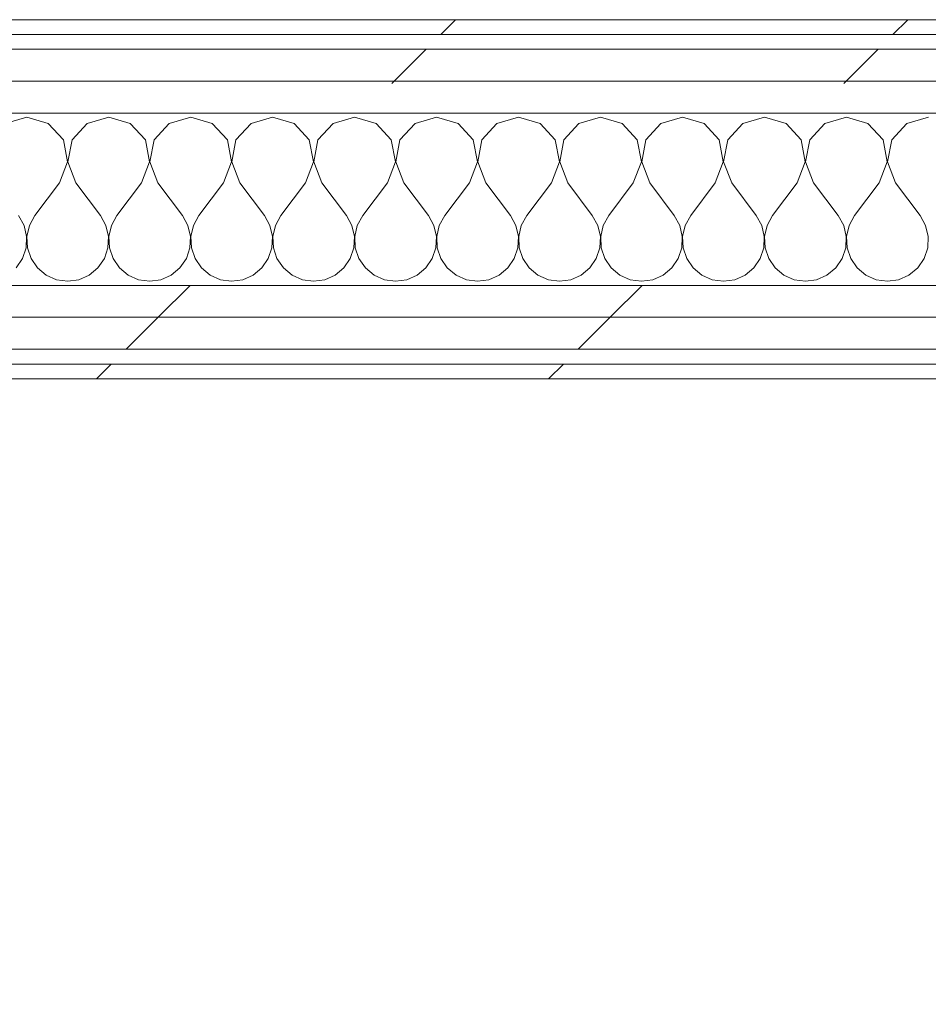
# Model space of a CAD drawing. Header units: millimetres. Extents: x -40968 to 11883, y -18816 to 4378.
# Tile 232 of 256: x 5180 to 5550, y -12324 to -11924. Entities that reach past the tile are written whole.
import ezdxf

# ---------------------------------------------------------------- set-up
doc = ezdxf.new("R2010")
doc.units = ezdxf.units.MM
doc.header["$MEASUREMENT"] = 0
doc.linetypes.add('Wipeout_Contour', pattern=[1000, 0, -1000])
doc.layers.add('02_ACAB_Anotacio Portes', color=7, linetype='Continuous')
doc.layers.add('Nuevo_08_E_Envans secs', color=7, linetype='Continuous')
doc.layers.add('02_ACAB_Anotacio Portes_Pluma_Nº__46', color=5, linetype='Continuous', lineweight=5)
doc.layers.add('Nuevo_08_E_Envans secs_Pluma_Nº__1', color=7, linetype='Continuous', lineweight=5)
for name, color, linetype, lineweight, true_color in [('Nuevo_08_E_Envans secs_Pluma_Nº__102', 7, 'Continuous', 5, 0xcccccc), ('Nuevo_08_E_Envans secs_Pluma_Nº__171', 171, 'Continuous', 13, 0xaaaaff), ('Nuevo_08_E_Envans secs_Pluma_Nº__177', 7, 'Continuous', 15, 0xf7e046)]:
    doc.layers.add(name, color=color, linetype=linetype, lineweight=lineweight, true_color=true_color)
doc.styles.add('Estilo_Generado_1', font='arial.ttf')
pattern_1 = [(45, (0, 0), (-183.848, 183.848), [195, -65]), (45, (7e-14, 183.85), (-183.848, 183.848), [195, -65])]

# ---------------------------------------------------------------- blocks, each defined once
blk = doc.blocks.new('*X400')
at = {"layer": 'Nuevo_08_E_Envans secs_Pluma_Nº__102', "color": 254, "linetype": 'Continuous', "lineweight": 5, "true_color": 0xcccccc}
for p, q in [((5183.33, -11963.64), (5174.57, -11966.13)), ((5192.1, -11966.13), (5183.33, -11963.64)), ((5216.67, -11963.64), (5207.9, -11966.13)), ((5225.43, -11966.13), (5216.67, -11963.64)), ((5250, -11963.64), (5241.24, -11966.13)), ((5258.76, -11966.13), (5250, -11963.64)), ((5283.33, -11963.64), (5274.57, -11966.13)), ((5292.1, -11966.13), (5283.33, -11963.64)), ((5316.67, -11963.64), (5307.9, -11966.13)), ((5325.43, -11966.13), (5316.67, -11963.64)), ((5350, -11963.64), (5341.24, -11966.13)), ((5358.76, -11966.13), (5350, -11963.64)), ((5383.33, -11963.64), (5374.57, -11966.13)), ((5392.1, -11966.13), (5383.33, -11963.64)), ((5416.67, -11963.64), (5407.9, -11966.13)), ((5425.43, -11966.13), (5416.67, -11963.64)), ((5450, -11963.64), (5441.24, -11966.13)), ((5458.76, -11966.13), (5450, -11963.64)), ((5483.33, -11963.64), (5474.57, -11966.13)), ((5492.1, -11966.13), (5483.33, -11963.64)), ((5516.67, -11963.64), (5507.9, -11966.13)), ((5525.43, -11966.13), (5516.67, -11963.64)), ((5550, -11963.64), (5541.24, -11966.13)), ((5198.24, -11972.86), (5192.1, -11966.13)), ((5207.9, -11966.13), (5201.76, -11972.86)), ((5231.57, -11972.86), (5225.43, -11966.13)), ((5241.24, -11966.13), (5235.09, -11972.86)), ((5264.91, -11972.86), (5258.76, -11966.13)), ((5274.57, -11966.13), (5268.43, -11972.86)), ((5298.24, -11972.86), (5292.1, -11966.13)), ((5307.9, -11966.13), (5301.76, -11972.86)), ((5331.57, -11972.86), (5325.43, -11966.13)), ((5341.24, -11966.13), (5335.09, -11972.86)), ((5364.91, -11972.86), (5358.76, -11966.13)), ((5374.57, -11966.13), (5368.43, -11972.86)), ((5398.24, -11972.86), (5392.1, -11966.13)), ((5407.9, -11966.13), (5401.76, -11972.86)), ((5431.57, -11972.86), (5425.43, -11966.13)), ((5441.24, -11966.13), (5435.09, -11972.86)), ((5464.91, -11972.86), (5458.76, -11966.13)), ((5474.57, -11966.13), (5468.43, -11972.86)), ((5498.24, -11972.86), (5492.1, -11966.13)), ((5507.9, -11966.13), (5501.76, -11972.86)), ((5531.57, -11972.86), (5525.43, -11966.13)), ((5541.24, -11966.13), (5535.09, -11972.86)), ((5199.93, -11981.81), (5198.24, -11972.86)), ((5201.76, -11972.86), (5200.07, -11981.81)), ((5233.27, -11981.81), (5231.57, -11972.86)), ((5235.09, -11972.86), (5233.4, -11981.81)), ((5266.6, -11981.81), (5264.91, -11972.86)), ((5268.43, -11972.86), (5266.73, -11981.81)), ((5299.93, -11981.81), (5298.24, -11972.86)), ((5301.76, -11972.86), (5300.07, -11981.81)), ((5333.27, -11981.81), (5331.57, -11972.86)), ((5335.09, -11972.86), (5333.4, -11981.81)), ((5366.6, -11981.81), (5364.91, -11972.86)), ((5368.43, -11972.86), (5366.73, -11981.81)), ((5399.93, -11981.81), (5398.24, -11972.86)), ((5401.76, -11972.86), (5400.07, -11981.81)), ((5433.27, -11981.81), (5431.57, -11972.86)), ((5435.09, -11972.86), (5433.4, -11981.81)), ((5466.6, -11981.81), (5464.91, -11972.86)), ((5468.43, -11972.86), (5466.73, -11981.81)), ((5499.93, -11981.81), (5498.24, -11972.86)), ((5501.76, -11972.86), (5500.07, -11981.81)), ((5533.27, -11981.81), (5531.57, -11972.86)), ((5535.09, -11972.86), (5533.4, -11981.81)), ((5196.67, -11990.31), (5199.93, -11981.81)), ((5200.07, -11981.81), (5203.33, -11990.31)), ((5230, -11990.31), (5233.27, -11981.81)), ((5233.4, -11981.81), (5236.67, -11990.31)), ((5263.33, -11990.31), (5266.6, -11981.81)), ((5266.73, -11981.81), (5270, -11990.31)), ((5296.67, -11990.31), (5299.93, -11981.81)), ((5300.07, -11981.81), (5303.33, -11990.31)), ((5330, -11990.31), (5333.27, -11981.81)), ((5333.4, -11981.81), (5336.67, -11990.31)), ((5363.33, -11990.31), (5366.6, -11981.81)), ((5366.73, -11981.81), (5370, -11990.31)), ((5396.67, -11990.31), (5399.93, -11981.81)), ((5400.07, -11981.81), (5403.33, -11990.31)), ((5430, -11990.31), (5433.27, -11981.81)), ((5433.4, -11981.81), (5436.67, -11990.31)), ((5463.33, -11990.31), (5466.6, -11981.81)), ((5466.73, -11981.81), (5470, -11990.31)), ((5496.67, -11990.31), (5499.93, -11981.81)), ((5500.07, -11981.81), (5503.33, -11990.31)), ((5530, -11990.31), (5533.27, -11981.81)), ((5533.4, -11981.81), (5536.67, -11990.31)), ((5196.67, -11990.31), (5186.67, -12003.64)), ((5203.33, -11990.31), (5213.33, -12003.64)), ((5230, -11990.31), (5220, -12003.64)), ((5236.67, -11990.31), (5246.67, -12003.64)), ((5263.33, -11990.31), (5253.33, -12003.64)), ((5270, -11990.31), (5280, -12003.64)), ((5296.67, -11990.31), (5286.67, -12003.64)), ((5303.33, -11990.31), (5313.33, -12003.64)), ((5330, -11990.31), (5320, -12003.64)), ((5336.67, -11990.31), (5346.67, -12003.64)), ((5363.33, -11990.31), (5353.33, -12003.64)), ((5370, -11990.31), (5380, -12003.64)), ((5396.67, -11990.31), (5386.67, -12003.64)), ((5403.33, -11990.31), (5413.33, -12003.64)), ((5430, -11990.31), (5420, -12003.64)), ((5436.67, -11990.31), (5446.67, -12003.64)), ((5463.33, -11990.31), (5453.33, -12003.64)), ((5470, -11990.31), (5480, -12003.64)), ((5496.67, -11990.31), (5486.67, -12003.64)), ((5503.33, -11990.31), (5513.33, -12003.64)), ((5530, -11990.31), (5520, -12003.64)), ((5536.67, -11990.31), (5546.67, -12003.64)), ((5182.23, -12007.67), (5180, -12003.64)), ((5186.67, -12003.64), (5184.44, -12007.67)), ((5215.56, -12007.67), (5213.33, -12003.64)), ((5220, -12003.64), (5217.77, -12007.67)), ((5248.89, -12007.67), (5246.67, -12003.64)), ((5253.33, -12003.64), (5251.11, -12007.67)), ((5282.23, -12007.67), (5280, -12003.64)), ((5286.67, -12003.64), (5284.44, -12007.67)), ((5315.56, -12007.67), (5313.33, -12003.64)), ((5320, -12003.64), (5317.77, -12007.67)), ((5348.89, -12007.67), (5346.67, -12003.64)), ((5353.33, -12003.64), (5351.11, -12007.67)), ((5382.23, -12007.67), (5380, -12003.64)), ((5386.67, -12003.64), (5384.44, -12007.67)), ((5415.56, -12007.67), (5413.33, -12003.64)), ((5420, -12003.64), (5417.77, -12007.67)), ((5448.89, -12007.67), (5446.67, -12003.64)), ((5453.33, -12003.64), (5451.11, -12007.67)), ((5482.23, -12007.67), (5480, -12003.64)), ((5486.67, -12003.64), (5484.44, -12007.67)), ((5515.56, -12007.67), (5513.33, -12003.64)), ((5520, -12003.64), (5517.77, -12007.67)), ((5548.89, -12007.67), (5546.67, -12003.64)), ((5183.27, -12012.15), (5182.23, -12007.67)), ((5184.44, -12007.67), (5183.4, -12012.15)), ((5216.6, -12012.15), (5215.56, -12007.67)), ((5217.77, -12007.67), (5216.73, -12012.15)), ((5249.93, -12012.15), (5248.89, -12007.67)), ((5251.11, -12007.67), (5250.07, -12012.15)), ((5283.27, -12012.15), (5282.23, -12007.67)), ((5284.44, -12007.67), (5283.4, -12012.15)), ((5316.6, -12012.15), (5315.56, -12007.67)), ((5317.77, -12007.67), (5316.73, -12012.15)), ((5349.93, -12012.15), (5348.89, -12007.67)), ((5351.11, -12007.67), (5350.07, -12012.15)), ((5383.27, -12012.15), (5382.23, -12007.67)), ((5384.44, -12007.67), (5383.4, -12012.15)), ((5416.6, -12012.15), (5415.56, -12007.67)), ((5417.77, -12007.67), (5416.73, -12012.15)), ((5449.93, -12012.15), (5448.89, -12007.67)), ((5451.11, -12007.67), (5450.07, -12012.15)), ((5483.27, -12012.15), (5482.23, -12007.67)), ((5484.44, -12007.67), (5483.4, -12012.15)), ((5516.6, -12012.15), (5515.56, -12007.67)), ((5517.77, -12007.67), (5516.73, -12012.15)), ((5549.93, -12012.15), (5548.89, -12007.67)), ((5183.04, -12016.74), (5183.27, -12012.15)), ((5183.4, -12012.15), (5183.62, -12016.74)), ((5216.38, -12016.74), (5216.6, -12012.15)), ((5216.73, -12012.15), (5216.96, -12016.74)), ((5249.71, -12016.74), (5249.93, -12012.15)), ((5250.07, -12012.15), (5250.29, -12016.74)), ((5283.04, -12016.74), (5283.27, -12012.15)), ((5283.4, -12012.15), (5283.62, -12016.74)), ((5316.38, -12016.74), (5316.6, -12012.15)), ((5316.73, -12012.15), (5316.96, -12016.74)), ((5349.71, -12016.74), (5349.93, -12012.15)), ((5350.07, -12012.15), (5350.29, -12016.74)), ((5383.04, -12016.74), (5383.27, -12012.15)), ((5383.4, -12012.15), (5383.62, -12016.74)), ((5416.38, -12016.74), (5416.6, -12012.15)), ((5416.73, -12012.15), (5416.96, -12016.74)), ((5449.71, -12016.74), (5449.93, -12012.15)), ((5450.07, -12012.15), (5450.29, -12016.74)), ((5483.04, -12016.74), (5483.27, -12012.15)), ((5483.4, -12012.15), (5483.62, -12016.74)), ((5516.38, -12016.74), (5516.6, -12012.15)), ((5516.73, -12012.15), (5516.96, -12016.74)), ((5549.71, -12016.74), (5549.93, -12012.15)), ((5181.57, -12021.1), (5183.04, -12016.74)), ((5183.62, -12016.74), (5185.09, -12021.1)), ((5214.91, -12021.1), (5216.38, -12016.74)), ((5216.96, -12016.74), (5218.43, -12021.1)), ((5248.24, -12021.1), (5249.71, -12016.74)), ((5250.29, -12016.74), (5251.76, -12021.1)), ((5281.57, -12021.1), (5283.04, -12016.74)), ((5283.62, -12016.74), (5285.09, -12021.1)), ((5314.91, -12021.1), (5316.38, -12016.74)), ((5316.96, -12016.74), (5318.43, -12021.1)), ((5348.24, -12021.1), (5349.71, -12016.74)), ((5350.29, -12016.74), (5351.76, -12021.1)), ((5381.57, -12021.1), (5383.04, -12016.74)), ((5383.62, -12016.74), (5385.09, -12021.1)), ((5414.91, -12021.1), (5416.38, -12016.74)), ((5416.96, -12016.74), (5418.43, -12021.1)), ((5448.24, -12021.1), (5449.71, -12016.74)), ((5450.29, -12016.74), (5451.76, -12021.1)), ((5481.57, -12021.1), (5483.04, -12016.74)), ((5483.62, -12016.74), (5485.09, -12021.1)), ((5514.91, -12021.1), (5516.38, -12016.74)), ((5516.96, -12016.74), (5518.43, -12021.1)), ((5548.24, -12021.1), (5549.71, -12016.74)), ((5178.97, -12024.89), (5181.57, -12021.1)), ((5185.09, -12021.1), (5187.7, -12024.89)), ((5212.3, -12024.89), (5214.91, -12021.1)), ((5218.43, -12021.1), (5221.03, -12024.89)), ((5245.64, -12024.89), (5248.24, -12021.1)), ((5251.76, -12021.1), (5254.36, -12024.89)), ((5278.97, -12024.89), (5281.57, -12021.1)), ((5285.09, -12021.1), (5287.7, -12024.89)), ((5312.3, -12024.89), (5314.91, -12021.1)), ((5318.43, -12021.1), (5321.03, -12024.89)), ((5345.64, -12024.89), (5348.24, -12021.1)), ((5351.76, -12021.1), (5354.36, -12024.89)), ((5378.97, -12024.89), (5381.57, -12021.1)), ((5385.09, -12021.1), (5387.7, -12024.89)), ((5412.3, -12024.89), (5414.91, -12021.1)), ((5418.43, -12021.1), (5421.03, -12024.89)), ((5445.64, -12024.89), (5448.24, -12021.1)), ((5451.76, -12021.1), (5454.36, -12024.89)), ((5478.97, -12024.89), (5481.57, -12021.1)), ((5485.09, -12021.1), (5487.7, -12024.89)), ((5512.3, -12024.89), (5514.91, -12021.1)), ((5518.43, -12021.1), (5521.03, -12024.89)), ((5545.64, -12024.89), (5548.24, -12021.1)), ((5187.7, -12024.89), (5191.24, -12027.82)), ((5191.24, -12027.82), (5195.45, -12029.67)), ((5204.55, -12029.67), (5208.76, -12027.82)), ((5208.76, -12027.82), (5212.3, -12024.89)), ((5221.03, -12024.89), (5224.57, -12027.82)), ((5224.57, -12027.82), (5228.78, -12029.67)), ((5237.89, -12029.67), (5242.1, -12027.82)), ((5242.1, -12027.82), (5245.64, -12024.89)), ((5254.36, -12024.89), (5257.9, -12027.82)), ((5257.9, -12027.82), (5262.11, -12029.67)), ((5271.22, -12029.67), (5275.43, -12027.82)), ((5275.43, -12027.82), (5278.97, -12024.89)), ((5287.7, -12024.89), (5291.24, -12027.82)), ((5291.24, -12027.82), (5295.45, -12029.67)), ((5304.55, -12029.67), (5308.76, -12027.82)), ((5308.76, -12027.82), (5312.3, -12024.89)), ((5321.03, -12024.89), (5324.57, -12027.82)), ((5324.57, -12027.82), (5328.78, -12029.67)), ((5337.89, -12029.67), (5342.1, -12027.82)), ((5342.1, -12027.82), (5345.64, -12024.89)), ((5354.36, -12024.89), (5357.9, -12027.82)), ((5357.9, -12027.82), (5362.11, -12029.67)), ((5371.22, -12029.67), (5375.43, -12027.82)), ((5375.43, -12027.82), (5378.97, -12024.89)), ((5387.7, -12024.89), (5391.24, -12027.82)), ((5391.24, -12027.82), (5395.45, -12029.67)), ((5404.55, -12029.67), (5408.76, -12027.82)), ((5408.76, -12027.82), (5412.3, -12024.89)), ((5421.03, -12024.89), (5424.57, -12027.82)), ((5424.57, -12027.82), (5428.78, -12029.67)), ((5437.89, -12029.67), (5442.1, -12027.82)), ((5442.1, -12027.82), (5445.64, -12024.89)), ((5454.36, -12024.89), (5457.9, -12027.82)), ((5457.9, -12027.82), (5462.11, -12029.67)), ((5471.22, -12029.67), (5475.43, -12027.82)), ((5475.43, -12027.82), (5478.97, -12024.89)), ((5487.7, -12024.89), (5491.24, -12027.82)), ((5491.24, -12027.82), (5495.45, -12029.67)), ((5504.55, -12029.67), (5508.76, -12027.82)), ((5508.76, -12027.82), (5512.3, -12024.89)), ((5521.03, -12024.89), (5524.57, -12027.82)), ((5524.57, -12027.82), (5528.78, -12029.67)), ((5537.89, -12029.67), (5542.1, -12027.82)), ((5542.1, -12027.82), (5545.64, -12024.89)), ((5195.45, -12029.67), (5200, -12030.31)), ((5200, -12030.31), (5204.55, -12029.67)), ((5228.78, -12029.67), (5233.33, -12030.31)), ((5233.33, -12030.31), (5237.89, -12029.67)), ((5262.11, -12029.67), (5266.67, -12030.31)), ((5266.67, -12030.31), (5271.22, -12029.67)), ((5295.45, -12029.67), (5300, -12030.31)), ((5300, -12030.31), (5304.55, -12029.67)), ((5328.78, -12029.67), (5333.33, -12030.31)), ((5333.33, -12030.31), (5337.89, -12029.67)), ((5362.11, -12029.67), (5366.67, -12030.31)), ((5366.67, -12030.31), (5371.22, -12029.67)), ((5395.45, -12029.67), (5400, -12030.31)), ((5400, -12030.31), (5404.55, -12029.67)), ((5428.78, -12029.67), (5433.33, -12030.31)), ((5433.33, -12030.31), (5437.89, -12029.67)), ((5462.11, -12029.67), (5466.67, -12030.31)), ((5466.67, -12030.31), (5471.22, -12029.67)), ((5495.45, -12029.67), (5500, -12030.31)), ((5500, -12030.31), (5504.55, -12029.67)), ((5528.78, -12029.67), (5533.33, -12030.31)), ((5533.33, -12030.31), (5537.89, -12029.67))]:
    blk.add_line(p, q, dxfattribs=at)
blk = doc.blocks.new('Muro_133_1', base_point=(6082.11, -12069.98))
at = {"color": 254, "linetype": 'Wipeout_Contour', "lineweight": 0, "ltscale": 52495.273626}
blk.add_wipeout([(4807.4, -11929.98), (6082.11, -11929.98), (6082.11, -11923.98), (4807.4, -11923.98)], dxfattribs=at).dxf.layer = 'Nuevo_08_E_Envans secs'
at = {"color": 254, "linetype": 'Wipeout_Contour', "lineweight": 0, "ltscale": 52551.649645}
blk.add_wipeout([(4807.4, -11948.98), (6082.11, -11948.98), (6082.11, -11935.98), (4807.4, -11935.98)], dxfattribs=at).dxf.layer = 'Nuevo_08_E_Envans secs'
at = {"color": 254, "linetype": 'Wipeout_Contour', "lineweight": 0, "ltscale": 52724.499384}
blk.add_wipeout([(5763.89, -12063.98), (4807.4, -12063.98), (4807.4, -12069.98), (5763.89, -12069.98)], dxfattribs=at).dxf.layer = 'Nuevo_08_E_Envans secs'
at = {"layer": 'Nuevo_08_E_Envans secs_Pluma_Nº__171', "linetype": 'Continuous', "lineweight": 13, "true_color": 0xaaaaff}
h = blk.add_hatch(dxfattribs=at)
h.set_pattern_fill('Panellat_HPL_0001', color=161, style=0, pattern_type=2)
h.set_pattern_definition(pattern_1)
h.paths.add_polyline_path([(4807.4, -11929.98), (6082.11, -11929.98), (6082.11, -11923.98), (4807.4, -11923.98)])
h = blk.add_hatch(dxfattribs=at)
h.set_pattern_fill('Panellat_HPL_0001', color=161, style=0, pattern_type=2)
h.set_pattern_definition(pattern_1)
h.paths.add_polyline_path([(5763.89, -12063.98), (4807.4, -12063.98), (4807.4, -12069.98), (5763.89, -12069.98)])
at = {"layer": 'Nuevo_08_E_Envans secs_Pluma_Nº__177', "linetype": 'Continuous', "lineweight": 15, "true_color": 0xf7e046}
h = blk.add_hatch(dxfattribs=at)
h.set_pattern_fill('Panellat_HPL_0001', color=53, style=0, pattern_type=2)
h.set_pattern_definition(pattern_1)
h.paths.add_polyline_path([(4807.4, -11948.98), (6082.11, -11948.98), (6082.11, -11935.98), (4807.4, -11935.98)])
at = {"layer": 'Nuevo_08_E_Envans secs_Pluma_Nº__1', "color": 7, "linetype": 'Continuous', "lineweight": 5}
for p, q in [((6082.11, -11929.98), (4807.4, -11929.98)), ((6082.11, -11935.98), (4807.4, -11935.98)), ((5763.89, -12063.98), (4807.4, -12063.98))]:
    blk.add_line(p, q, dxfattribs=at)
at = {"layer": 'Nuevo_08_E_Envans secs_Pluma_Nº__1', "color": 7, "linetype": 'Continuous', "lineweight": 5, "flags": 128}
for points in [[(6082.11, -11923.98), (4807.4, -11923.98)], [(4807.4, -12069.98), (5763.89, -12069.98)]]:
    blk.add_lwpolyline(points, dxfattribs=at)
at = {"color": 254, "linetype": 'Wipeout_Contour', "lineweight": 0, "ltscale": 52598.941549}
blk.add_wipeout([(4807.4, -11961.98), (6082.11, -11961.98), (6082.11, -11948.98), (4807.4, -11948.98)], dxfattribs=at).dxf.layer = 'Nuevo_08_E_Envans secs'
at = {"layer": 'Nuevo_08_E_Envans secs_Pluma_Nº__177', "linetype": 'Continuous', "lineweight": 15, "true_color": 0xf7e046}
h = blk.add_hatch(dxfattribs=at)
h.set_pattern_fill('Panellat_HPL_0001', color=53, style=0, pattern_type=2)
h.set_pattern_definition(pattern_1)
h.paths.add_polyline_path([(4807.4, -11961.98), (6082.11, -11961.98), (6082.11, -11948.98), (4807.4, -11948.98)])
at = {"layer": 'Nuevo_08_E_Envans secs_Pluma_Nº__1', "color": 7, "linetype": 'Continuous', "lineweight": 5}
for p, q in [((6082.11, -11948.98), (4807.4, -11948.98)), ((5788.89, -11961.98), (4807.4, -11961.98))]:
    blk.add_line(p, q, dxfattribs=at)
at = {"layer": 'Nuevo_08_E_Envans secs', "color": 7, "lineweight": 20}
blk.add_blockref('*X400', (0, 0), dxfattribs=at)
at = {"color": 254, "linetype": 'Wipeout_Contour', "lineweight": 0, "ltscale": 52641.765183}
blk.add_wipeout([(4807.4, -12044.98), (5788.89, -12044.98), (5788.89, -12031.98), (4807.4, -12031.98)], dxfattribs=at).dxf.layer = 'Nuevo_08_E_Envans secs'
at = {"layer": 'Nuevo_08_E_Envans secs_Pluma_Nº__177', "linetype": 'Continuous', "lineweight": 15, "true_color": 0xf7e046}
h = blk.add_hatch(dxfattribs=at)
h.set_pattern_fill('Panellat_HPL_0001', color=53, style=0, pattern_type=2)
h.set_pattern_definition(pattern_1)
h.paths.add_polyline_path([(4807.4, -12044.98), (5788.89, -12044.98), (5788.89, -12031.98), (4807.4, -12031.98)])
at = {"layer": 'Nuevo_08_E_Envans secs_Pluma_Nº__1', "color": 7, "linetype": 'Continuous', "lineweight": 5}
blk.add_line((5788.89, -12031.98), (4807.4, -12031.98), dxfattribs=at)
at = {"color": 254, "linetype": 'Wipeout_Contour', "lineweight": 0, "ltscale": 52678.099212}
blk.add_wipeout([(4807.4, -12057.98), (5775.89, -12057.98), (5775.89, -12044.98), (4807.4, -12044.98)], dxfattribs=at).dxf.layer = 'Nuevo_08_E_Envans secs'
at = {"layer": 'Nuevo_08_E_Envans secs_Pluma_Nº__177', "linetype": 'Continuous', "lineweight": 15, "true_color": 0xf7e046}
h = blk.add_hatch(dxfattribs=at)
h.set_pattern_fill('Panellat_HPL_0001', color=53, style=0, pattern_type=2)
h.set_pattern_definition(pattern_1)
h.paths.add_polyline_path([(4807.4, -12057.98), (5775.89, -12057.98), (5775.89, -12044.98), (4807.4, -12044.98)])
at = {"layer": 'Nuevo_08_E_Envans secs_Pluma_Nº__1', "color": 7, "linetype": 'Continuous', "lineweight": 5}
for p, q in [((5775.89, -12044.98), (4807.4, -12044.98)), ((5769.89, -12057.98), (4807.4, -12057.98))]:
    blk.add_line(p, q, dxfattribs=at)
blk = doc.blocks.new('Etiqueta_17_1', base_point=(4264.22, -13257.82))
at = {"layer": '02_ACAB_Anotacio Portes_Pluma_Nº__46', "color": 5, "lineweight": 5, "insert": (3596.54, -13257.82), "char_height": 300, "attachment_point": 2, "rotation": 90, "style": 'Estilo_Generado_1'}
blk.add_mtext('\\A1;{\\pqc;\\pt0,46000;\\fArial|b0|i0|c0|p0;\\W1.000000;P- Transfer\\fArial|b0|i0|c0|p0;\\W1.000000;\\A1{\\H.66x;\\S^  ;}\\fArial|b0|i0|c0|p0;\\W1.000000;\\fArial|b0|i0|c0|p0;\\W1.000000;\\A1{\\H.66x;\\S^  ;}\\fArial|b0|i0|c0|p0;\\W1.000000; \\fArial|b0|i0|c0|p0;\\W1.000000;\\fArial|b0|i0|c0|p0;\\W1.000000;\\fArial|b0|i0|c0|p0;\\W1.000000;\\fArial|b0|i0|c0|p0;\\W1.000000;\\fArial|b0|i0|c0|p0;\\W1.000000;\\fArial|b0|i0|c0|p0;\\W1.000000;\\fArial|b0|i0|c0|p0;\\W1.000000;\\fArial|b0|i0|c0|p0;\\W1.000000;\\fArial|b0|i0|c0|p0;\\W1.000000;\\fArial|b0|i0|c0|p0;\\W1.000000;\\fArial|b0|i0|c0|p0;\\W1.000000;\\fArial|b0|i0|c0|p0;\\W1.000000;\\fArial|b0|i0|c0|p0;\\W1.000000;\\fArial|b0|i0|c0|p0;\\W1.000000;\\fArial|b0|i0|c0|p0;\\W1.000000;\\fArial|b0|i0|c0|p0;\\W1.000000;\\fArial|b0|i0|c0|p0;\\W1.000000;\\fArial|b0|i0|c0|p0;\\W1.000000;\\fArial|b0|i0|c0|p0;\\W1.000000;\\fArial|b0|i0|c0|p0;\\W1.000000;\\fArial|b0|i0|c0|p0;\\W1.000000;\\fArial|b0|i0|c0|p0;\\W1.000000;\\fArial|b0|i0|c0|p0;\\W1.000000;\\fArial|b0|i0|c0|p0;\\W1.000000;\\fArial|b0|i0|c0|p0;\\W1.000000;\\fArial|b0|i0|c0|p0;\\W1.000000;\\fArial|b0|i0|c0|p0;\\W1.000000;\\fArial|b0|i0|c0|p0;\\W1.000000;\\fArial|b0|i0|c0|p0;\\W1.000000;\\fArial|b0|i0|c0|p0;\\W1.000000;\\fArial|b0|i0|c0|p0;\\W1.000000;\\fArial|b0|i0|c0|p0;\\W1.000000;\\fArial|b0|i0|c0|p0;\\W1.000000;\\fArial|b0|i0|c0|p0;\\W1.000000;\\fArial|b0|i0|c0|p0;\\W1.000000;\\fArial|b0|i0|c0|p0;\\W1.000000;\\fArial|b0|i0|c0|p0;\\W1.000000;\\fArial|b0|i0|c0|p0;\\W1.000000;\\fArial|b0|i0|c0|p0;\\W1.000000;\\fArial|b0|i0|c0|p0;\\W1.000000;\\fArial|b0|i0|c0|p0;\\W1.000000;\\fArial|b0|i0|c0|p0;\\W1.000000;\\fArial|b0|i0|c0|p0;\\W1.000000;}', dxfattribs=at)
blk = doc.blocks.new('Etiqueta_26_1', base_point=(4637.35, -12835.88))
at = {"layer": '02_ACAB_Anotacio Portes_Pluma_Nº__46', "color": 5, "lineweight": 5, "insert": (4975.49, -12835.88), "char_height": 300, "attachment_point": 2, "rotation": 90, "style": 'Estilo_Generado_1'}
blk.add_mtext('\\A1;{\\pqc;\\pt0,46000;\\fArial|b0|i0|c0|p0;\\W1.000000;PF-1\\fArial|b0|i0|c0|p0;\\W1.000000;\\A1{\\H.66x;\\S^  ;}\\fArial|b0|i0|c0|p0;\\W1.000000;\\fArial|b0|i0|c0|p0;\\W1.000000;\\A1{\\H.66x;\\S^  ;}\\fArial|b0|i0|c0|p0;\\W1.000000; \\fArial|b0|i0|c0|p0;\\W1.000000;\\fArial|b0|i0|c0|p0;\\W1.000000;\\fArial|b0|i0|c0|p0;\\W1.000000;\\fArial|b0|i0|c0|p0;\\W1.000000;\\fArial|b0|i0|c0|p0;\\W1.000000;\\fArial|b0|i0|c0|p0;\\W1.000000;\\fArial|b0|i0|c0|p0;\\W1.000000;\\fArial|b0|i0|c0|p0;\\W1.000000;\\fArial|b0|i0|c0|p0;\\W1.000000;\\fArial|b0|i0|c0|p0;\\W1.000000;\\fArial|b0|i0|c0|p0;\\W1.000000;\\fArial|b0|i0|c0|p0;\\W1.000000;\\fArial|b0|i0|c0|p0;\\W1.000000;\\fArial|b0|i0|c0|p0;\\W1.000000;\\fArial|b0|i0|c0|p0;\\W1.000000;\\fArial|b0|i0|c0|p0;\\W1.000000;\\fArial|b0|i0|c0|p0;\\W1.000000;\\fArial|b0|i0|c0|p0;\\W1.000000;\\fArial|b0|i0|c0|p0;\\W1.000000;\\fArial|b0|i0|c0|p0;\\W1.000000;\\fArial|b0|i0|c0|p0;\\W1.000000;\\fArial|b0|i0|c0|p0;\\W1.000000;\\fArial|b0|i0|c0|p0;\\W1.000000;\\fArial|b0|i0|c0|p0;\\W1.000000;\\fArial|b0|i0|c0|p0;\\W1.000000;\\fArial|b0|i0|c0|p0;\\W1.000000;\\fArial|b0|i0|c0|p0;\\W1.000000;\\fArial|b0|i0|c0|p0;\\W1.000000;\\fArial|b0|i0|c0|p0;\\W1.000000;\\fArial|b0|i0|c0|p0;\\W1.000000;\\fArial|b0|i0|c0|p0;\\W1.000000;\\fArial|b0|i0|c0|p0;\\W1.000000;\\fArial|b0|i0|c0|p0;\\W1.000000;\\fArial|b0|i0|c0|p0;\\W1.000000;\\fArial|b0|i0|c0|p0;\\W1.000000;\\fArial|b0|i0|c0|p0;\\W1.000000;\\fArial|b0|i0|c0|p0;\\W1.000000;\\fArial|b0|i0|c0|p0;\\W1.000000;\\fArial|b0|i0|c0|p0;\\W1.000000;\\fArial|b0|i0|c0|p0;\\W1.000000;\\fArial|b0|i0|c0|p0;\\W1.000000;\\fArial|b0|i0|c0|p0;\\W1.000000;\\fArial|b0|i0|c0|p0;\\W1.000000;}', dxfattribs=at)

msp = doc.modelspace()

# ---------------------------------------------------------------- block references
at = {"layer": 'Nuevo_08_E_Envans secs', "color": 7, "lineweight": 20}
msp.add_blockref('Muro_133_1', (6082.11, -12069.98), dxfattribs=at)

# ---------------------------------------------------------------- next in the draw order: block references
at = {"layer": '02_ACAB_Anotacio Portes', "color": 5, "linetype": 'Continuous', "lineweight": 5}
msp.add_blockref('Etiqueta_17_1', (4264.22, -13257.82), dxfattribs=at)

# ---------------------------------------------------------------- next in the draw order: block references
msp.add_blockref('Etiqueta_26_1', (4637.35, -12835.88), dxfattribs=at)

doc.saveas('drawing.dxf')
